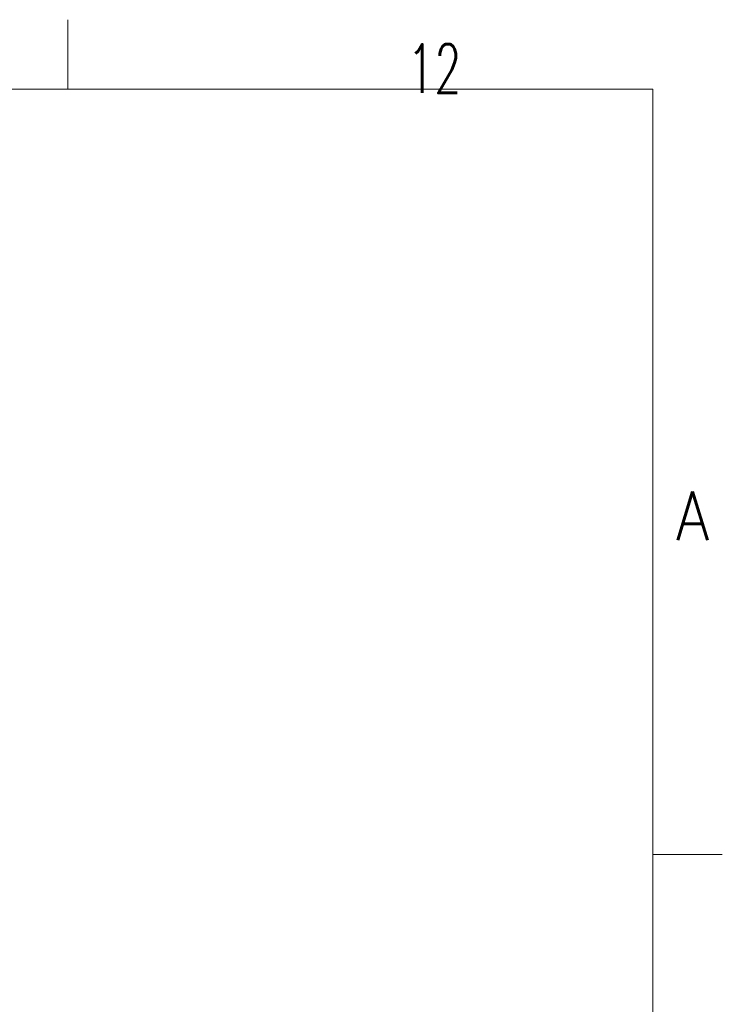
# Model space of a CAD drawing. Header units: inches. Extents: x 0 to 17820, y -10 to 12600.
# Tile 125 of 125: x 16306 to 17820, y 10477 to 12600. Entities that reach past the tile are written whole.
import ezdxf

# ---------------------------------------------------------------- set-up
doc = ezdxf.new("R2010")
doc.units = ezdxf.units.IN
doc.layers.add('210', color=7, linetype='Continuous', true_color=0xffffff)
doc.styles.add('latin_extended', font='simplex.shx')

msp = doc.modelspace()

# ---------------------------------------------------------------- linework, layer by layer
at = {"layer": '210', "color": 7, "linetype": 'Continuous', "lineweight": 18}
for p, q in [((16410, 12450), (16410, 12600)), ((150, 12450), (17670, 12450)), ((17670, 150), (17670, 12450)), ((17820, 10800), (17670, 10800))]:
    msp.add_line(p, q, dxfattribs=at)

# ---------------------------------------------------------------- texts
at = {"layer": '210', "color": 211, "linetype": 'Continuous', "lineweight": 18, "char_height": 105, "attachment_point": 7, "line_spacing_factor": 0.963855, "style": 'latin_extended'}
for s, insert in [('\\W0.6453;12', (17141.496, 12441.977)), ('\\W0.8818;A', (17720.332, 11477.733))]:
    msp.add_mtext(s, dxfattribs=dict(at, insert=insert))

doc.saveas('drawing.dxf')
